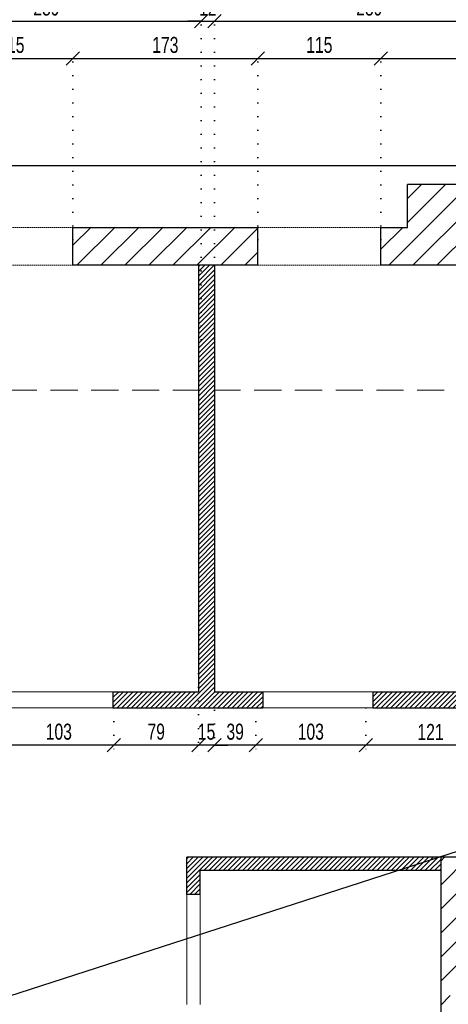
# Model space of a CAD drawing. Header units: millimetres. Extents: x 11149 to 111407, y -107619 to -23630.
# Tile 12 of 245: x 14414 to 14815, y -39033 to -38112. Entities that reach past the tile are written whole.
import ezdxf

# ---------------------------------------------------------------- set-up
doc = ezdxf.new("R2010")
doc.units = ezdxf.units.MM
doc.header["$LTSCALE"] = 2
for name, pattern in [('DOT', [6.35, 0, -6.35]), ('HIDDEN', [9.525, 6.35, -3.175]), ('HIDDENX2', [19.05, 12.7, -6.35])]:
    doc.linetypes.add(name, pattern=pattern)
doc.layers.get('0').update_dxf_attribs({"plot": 0})
doc.layers.get('Defpoints').update_dxf_attribs({"color": 1})
for name, color, linetype in [('3DPLAN_A_KRESKOWANIE 1', 253, 'Continuous'), ('3DPLAN_A_OPIS', 8, 'Continuous'), ('3DPLAN_K_OBRYS WIDOK', 242, 'Continuous')]:
    doc.layers.add(name, color=color, linetype=linetype)
for name, color, linetype, lineweight in [('3DPLAN_A_WYSOKOŚCI ZMIANA', 144, 'HIDDENX2', 5), ('A_ściany mur', 2, 'Continuous', 30), ('e-cad_wymiary', 4, 'Continuous', 9), ('WIDOK', 7, 'Continuous', 25)]:
    doc.layers.add(name, color=color, linetype=linetype, lineweight=lineweight)
doc.styles.add('e-cad_1', font='arial.ttf', dxfattribs={"width": 0.7})
doc.dimstyles.new('e-cad_1_100_[cm]', dxfattribs={"dimscale": 10, "dimtxt": 1.5, "dimasz": 1.25, "dimexe": 1.25, "dimexo": 0.625, "dimgap": 0.5, "dimtad": 1, "dimdec": 0, "dimrnd": 1, "dimzin": 1, "dimtxsty": 'e-cad_1', "dimblk": 'OBLIQUE', "dimcen": 2.5, "dimclrd": 256, "dimclre": 252, "dimclrt": 7, "dimadec": 0, "dimazin": 0, "dimtfac": 1, "dimtix": 1, "dimtmove": 2, "dimatfit": 3, "dimldrblk": 'NONE', "dimfxl": 60, "dimfxlon": 1, "dimarcsym": 0})
pattern_1 = [(45, (-15708.4828, 6015.711), (-2.24506403, 2.24506403), [])]

# ---------------------------------------------------------------- blocks, each defined once
blk = doc.blocks.new('_OBLIQUE')
at = {"color": 0, "linetype": 'ByBlock', "lineweight": -2}
blk.add_line((-0.5, -0.5), (0.5, 0.5), dxfattribs=at)
blk = doc.blocks.new('*D538')
at = {"layer": 'Defpoints', "color": 0}
for p in [(14463.97, -38147.89), (14348.97, -38323.64), (14463.97, -38323.64)]:
    blk.add_point(p, dxfattribs=at)
at = {"layer": 'e-cad_wymiary', "color": 252, "linetype": 'DOT', "lineweight": -2}
for p, q in [((14348.97, -38317.39), (14348.97, -38135.39)), ((14463.97, -38317.39), (14463.97, -38135.39))]:
    blk.add_line(p, q, dxfattribs=at)
at = {"layer": 'e-cad_wymiary', "lineweight": -2}
blk.add_line((14348.97, -38147.89), (14463.97, -38147.89), dxfattribs=at)
at = {"layer": 'e-cad_wymiary', "lineweight": -2, "xscale": 12.5, "yscale": 12.5, "zscale": 12.5, "rotation": 180}
blk.add_blockref('_OBLIQUE', (14348.97, -38147.89), dxfattribs=at)
at = {"layer": 'e-cad_wymiary', "lineweight": -2, "xscale": 12.5, "yscale": 12.5, "zscale": 12.5}
blk.add_blockref('_OBLIQUE', (14463.97, -38147.89), dxfattribs=at)
at = {"layer": 'e-cad_wymiary', "color": 7, "insert": (14406.47, -38135.23), "char_height": 15, "attachment_point": 5, "style": 'e-cad_1'}
blk.add_mtext('115', dxfattribs=at)
blk = doc.blocks.new('_None')
blk = doc.blocks.new('*D539')
at = {"layer": 'Defpoints', "color": 0}
for p in [(14636.97, -38147.89), (14463.97, -38323.64), (14636.97, -38323.64)]:
    blk.add_point(p, dxfattribs=at)
at = {"layer": 'e-cad_wymiary', "color": 252, "linetype": 'DOT', "lineweight": -2}
for p, q in [((14463.97, -38317.39), (14463.97, -38135.39)), ((14636.97, -38317.39), (14636.97, -38135.39))]:
    blk.add_line(p, q, dxfattribs=at)
at = {"layer": 'e-cad_wymiary', "lineweight": -2}
blk.add_line((14463.97, -38147.89), (14636.97, -38147.89), dxfattribs=at)
at = {"layer": 'e-cad_wymiary', "lineweight": -2, "xscale": 12.5, "yscale": 12.5, "zscale": 12.5, "rotation": 180}
blk.add_blockref('_OBLIQUE', (14463.97, -38147.89), dxfattribs=at)
at = {"layer": 'e-cad_wymiary', "lineweight": -2, "xscale": 12.5, "yscale": 12.5, "zscale": 12.5}
blk.add_blockref('_OBLIQUE', (14636.97, -38147.89), dxfattribs=at)
at = {"layer": 'e-cad_wymiary', "color": 7, "insert": (14550.47, -38135.23), "char_height": 15, "attachment_point": 5, "style": 'e-cad_1'}
blk.add_mtext('173', dxfattribs=at)
blk = doc.blocks.new('*D540')
at = {"layer": 'Defpoints', "color": 0}
for p in [(14751.97, -38147.89), (14636.97, -38323.64), (14751.97, -38323.64)]:
    blk.add_point(p, dxfattribs=at)
at = {"layer": 'e-cad_wymiary', "color": 252, "linetype": 'DOT', "lineweight": -2}
for p, q in [((14636.97, -38317.39), (14636.97, -38135.39)), ((14751.97, -38317.39), (14751.97, -38135.39))]:
    blk.add_line(p, q, dxfattribs=at)
at = {"layer": 'e-cad_wymiary', "lineweight": -2}
blk.add_line((14636.97, -38147.89), (14751.97, -38147.89), dxfattribs=at)
at = {"layer": 'e-cad_wymiary', "lineweight": -2, "xscale": 12.5, "yscale": 12.5, "zscale": 12.5, "rotation": 180}
blk.add_blockref('_OBLIQUE', (14636.97, -38147.89), dxfattribs=at)
at = {"layer": 'e-cad_wymiary', "lineweight": -2, "xscale": 12.5, "yscale": 12.5, "zscale": 12.5}
blk.add_blockref('_OBLIQUE', (14751.97, -38147.89), dxfattribs=at)
at = {"layer": 'e-cad_wymiary', "color": 7, "insert": (14694.47, -38135.23), "char_height": 15, "attachment_point": 5, "style": 'e-cad_1'}
blk.add_mtext('115', dxfattribs=at)
blk = doc.blocks.new('*D541')
at = {"layer": 'Defpoints', "color": 0}
for p in [(14924.97, -38147.89), (14751.97, -38323.64), (14924.97, -38327.35)]:
    blk.add_point(p, dxfattribs=at)
at = {"layer": 'e-cad_wymiary', "color": 252, "linetype": 'DOT', "lineweight": -2}
for p, q in [((14751.97, -38317.39), (14751.97, -38135.39)), ((14924.97, -38321.1), (14924.97, -38135.39))]:
    blk.add_line(p, q, dxfattribs=at)
at = {"layer": 'e-cad_wymiary', "lineweight": -2}
blk.add_line((14751.97, -38147.89), (14924.97, -38147.89), dxfattribs=at)
at = {"layer": 'e-cad_wymiary', "lineweight": -2, "xscale": 12.5, "yscale": 12.5, "zscale": 12.5, "rotation": 180}
blk.add_blockref('_OBLIQUE', (14751.97, -38147.89), dxfattribs=at)
at = {"layer": 'e-cad_wymiary', "lineweight": -2, "xscale": 12.5, "yscale": 12.5, "zscale": 12.5}
blk.add_blockref('_OBLIQUE', (14924.97, -38147.89), dxfattribs=at)
at = {"layer": 'e-cad_wymiary', "color": 7, "insert": (14838.47, -38135.23), "char_height": 15, "attachment_point": 5, "style": 'e-cad_1'}
blk.add_mtext('173', dxfattribs=at)
blk = doc.blocks.new('*D566')
at = {"layer": 'Defpoints', "color": 0}
for p in [(14583.97, -38112.89), (14294.47, -38417.02), (14583.97, -38416.99)]:
    blk.add_point(p, dxfattribs=at)
at = {"layer": 'e-cad_wymiary', "color": 252, "linetype": 'DOT', "lineweight": -2}
for p, q in [((14294.47, -38410.77), (14294.47, -38100.39)), ((14583.97, -38410.74), (14583.97, -38100.39))]:
    blk.add_line(p, q, dxfattribs=at)
at = {"layer": 'e-cad_wymiary', "lineweight": -2}
blk.add_line((14294.47, -38112.89), (14583.97, -38112.89), dxfattribs=at)
at = {"layer": 'e-cad_wymiary', "lineweight": -2, "xscale": 12.5, "yscale": 12.5, "zscale": 12.5, "rotation": 180}
blk.add_blockref('_OBLIQUE', (14294.47, -38112.89), dxfattribs=at)
at = {"layer": 'e-cad_wymiary', "lineweight": -2, "xscale": 12.5, "yscale": 12.5, "zscale": 12.5}
blk.add_blockref('_OBLIQUE', (14583.97, -38112.89), dxfattribs=at)
at = {"layer": 'e-cad_wymiary', "color": 7, "insert": (14439.22, -38100.23), "char_height": 15, "attachment_point": 5, "style": 'e-cad_1'}
blk.add_mtext('289', dxfattribs=at)
blk = doc.blocks.new('*D567')
at = {"layer": 'Defpoints', "color": 0}
for p in [(14596.47, -38112.89), (14583.97, -38416.99), (14596.47, -38416.99)]:
    blk.add_point(p, dxfattribs=at)
at = {"layer": 'e-cad_wymiary', "color": 252, "linetype": 'DOT', "lineweight": -2}
for p, q in [((14583.97, -38410.74), (14583.97, -38100.39)), ((14596.47, -38410.74), (14596.47, -38100.39))]:
    blk.add_line(p, q, dxfattribs=at)
at = {"layer": 'e-cad_wymiary', "lineweight": -2}
for p, q in [((14583.97, -38112.89), (14571.47, -38112.89)), ((14583.97, -38112.89), (14596.47, -38112.89)), ((14596.47, -38112.89), (14608.97, -38112.89))]:
    blk.add_line(p, q, dxfattribs=at)
at = {"layer": 'e-cad_wymiary', "lineweight": -2, "xscale": 12.5, "yscale": 12.5, "zscale": 12.5}
blk.add_blockref('_OBLIQUE', (14583.97, -38112.89), dxfattribs=at)
at = {"layer": 'e-cad_wymiary', "lineweight": -2, "xscale": 12.5, "yscale": 12.5, "zscale": 12.5, "rotation": 180}
blk.add_blockref('_OBLIQUE', (14596.47, -38112.89), dxfattribs=at)
at = {"layer": 'e-cad_wymiary', "color": 7, "insert": (14590.22, -38100.36), "char_height": 15, "attachment_point": 5, "style": 'e-cad_1'}
blk.add_mtext('12', dxfattribs=at)
blk = doc.blocks.new('*D568')
at = {"layer": 'Defpoints', "color": 0}
for p in [(14885.97, -38112.89), (14885.97, -38406.41), (14596.47, -38416.99)]:
    blk.add_point(p, dxfattribs=at)
at = {"layer": 'e-cad_wymiary', "color": 252, "linetype": 'DOT', "lineweight": -2}
for p, q in [((14596.47, -38410.74), (14596.47, -38100.39)), ((14885.97, -38400.16), (14885.97, -38100.39))]:
    blk.add_line(p, q, dxfattribs=at)
at = {"layer": 'e-cad_wymiary', "lineweight": -2}
blk.add_line((14596.47, -38112.89), (14885.97, -38112.89), dxfattribs=at)
at = {"layer": 'e-cad_wymiary', "lineweight": -2, "xscale": 12.5, "yscale": 12.5, "zscale": 12.5, "rotation": 180}
blk.add_blockref('_OBLIQUE', (14596.47, -38112.89), dxfattribs=at)
at = {"layer": 'e-cad_wymiary', "lineweight": -2, "xscale": 12.5, "yscale": 12.5, "zscale": 12.5}
blk.add_blockref('_OBLIQUE', (14885.97, -38112.89), dxfattribs=at)
at = {"layer": 'e-cad_wymiary', "color": 7, "insert": (14741.22, -38100.23), "char_height": 15, "attachment_point": 5, "style": 'e-cad_1'}
blk.add_mtext('289', dxfattribs=at)
blk = doc.blocks.new('*D692')
at = {"layer": 'Defpoints', "color": 0, "ltscale": 0.5}
for p in [(14738.01, -38749.4), (14858.97, -38770.39), (14738.01, -38790.65)]:
    blk.add_point(p, dxfattribs=at)
at = {"layer": 'e-cad_wymiary', "color": 252, "linetype": 'DOT', "lineweight": -2}
for p, q in [((14738.01, -38755.65), (14738.01, -38803.15)), ((14858.97, -38776.64), (14858.97, -38803.15))]:
    blk.add_line(p, q, dxfattribs=at)
at = {"layer": 'e-cad_wymiary', "lineweight": -2}
blk.add_line((14858.97, -38790.65), (14738.01, -38790.65), dxfattribs=at)
at = {"layer": 'e-cad_wymiary', "lineweight": -2, "ltscale": 0.5, "xscale": 12.5, "yscale": 12.5, "zscale": 12.5, "rotation": 180}
blk.add_blockref('_OBLIQUE', (14738.01, -38790.65), dxfattribs=at)
at = {"layer": 'e-cad_wymiary', "lineweight": -2, "ltscale": 0.5, "xscale": 12.5, "yscale": 12.5, "zscale": 12.5}
blk.add_blockref('_OBLIQUE', (14858.97, -38790.65), dxfattribs=at)
at = {"layer": 'e-cad_wymiary', "color": 7, "ltscale": 0.5, "insert": (14798.49, -38778.11), "char_height": 15, "attachment_point": 5, "style": 'e-cad_1'}
blk.add_mtext('121', dxfattribs=at)
blk = doc.blocks.new('*D693')
at = {"layer": 'Defpoints', "color": 0}
for p in [(14635.01, -38749.4), (14738.01, -38749.4), (14635.01, -38790.65)]:
    blk.add_point(p, dxfattribs=at)
at = {"layer": 'e-cad_wymiary', "color": 252, "linetype": 'DOT', "lineweight": -2}
for p, q in [((14635.01, -38755.65), (14635.01, -38803.15)), ((14738.01, -38755.65), (14738.01, -38803.15))]:
    blk.add_line(p, q, dxfattribs=at)
at = {"layer": 'e-cad_wymiary', "lineweight": -2}
blk.add_line((14738.01, -38790.65), (14635.01, -38790.65), dxfattribs=at)
at = {"layer": 'e-cad_wymiary', "lineweight": -2, "xscale": 12.5, "yscale": 12.5, "zscale": 12.5, "rotation": 180}
blk.add_blockref('_OBLIQUE', (14635.01, -38790.65), dxfattribs=at)
at = {"layer": 'e-cad_wymiary', "lineweight": -2, "xscale": 12.5, "yscale": 12.5, "zscale": 12.5}
blk.add_blockref('_OBLIQUE', (14738.01, -38790.65), dxfattribs=at)
at = {"layer": 'e-cad_wymiary', "color": 7, "insert": (14686.51, -38777.98), "char_height": 15, "attachment_point": 5, "style": 'e-cad_1'}
blk.add_mtext('103', dxfattribs=at)
blk = doc.blocks.new('*D694')
at = {"layer": 'Defpoints', "color": 0}
for p in [(14596.47, -38725.8), (14635.01, -38749.4), (14596.47, -38790.65)]:
    blk.add_point(p, dxfattribs=at)
at = {"layer": 'e-cad_wymiary', "color": 252, "linetype": 'DOT', "lineweight": -2}
for p, q in [((14596.47, -38732.05), (14596.47, -38803.15)), ((14635.01, -38755.65), (14635.01, -38803.15))]:
    blk.add_line(p, q, dxfattribs=at)
at = {"layer": 'e-cad_wymiary', "lineweight": -2}
blk.add_line((14635.01, -38790.65), (14596.47, -38790.65), dxfattribs=at)
at = {"layer": 'e-cad_wymiary', "lineweight": -2, "xscale": 12.5, "yscale": 12.5, "zscale": 12.5, "rotation": 180}
blk.add_blockref('_OBLIQUE', (14596.47, -38790.65), dxfattribs=at)
at = {"layer": 'e-cad_wymiary', "lineweight": -2, "xscale": 12.5, "yscale": 12.5, "zscale": 12.5}
blk.add_blockref('_OBLIQUE', (14635.01, -38790.65), dxfattribs=at)
at = {"layer": 'e-cad_wymiary', "color": 7, "insert": (14615.74, -38777.98), "char_height": 15, "attachment_point": 5, "style": 'e-cad_1'}
blk.add_mtext('39', dxfattribs=at)
blk = doc.blocks.new('*D695')
at = {"layer": 'Defpoints', "color": 0, "ltscale": 0.5}
for p in [(14581.47, -38717.32), (14596.47, -38725.8), (14581.47, -38790.65)]:
    blk.add_point(p, dxfattribs=at)
at = {"layer": 'e-cad_wymiary', "color": 252, "linetype": 'DOT', "lineweight": -2}
for p, q in [((14581.47, -38723.57), (14581.47, -38803.15)), ((14596.47, -38732.05), (14596.47, -38803.15))]:
    blk.add_line(p, q, dxfattribs=at)
at = {"layer": 'e-cad_wymiary', "lineweight": -2}
for p, q in [((14581.47, -38790.65), (14568.97, -38790.65)), ((14596.47, -38790.65), (14581.47, -38790.65)), ((14596.47, -38790.65), (14608.97, -38790.65))]:
    blk.add_line(p, q, dxfattribs=at)
at = {"layer": 'e-cad_wymiary', "lineweight": -2, "ltscale": 0.5, "xscale": 12.5, "yscale": 12.5, "zscale": 12.5}
blk.add_blockref('_OBLIQUE', (14581.47, -38790.65), dxfattribs=at)
at = {"layer": 'e-cad_wymiary', "lineweight": -2, "ltscale": 0.5, "xscale": 12.5, "yscale": 12.5, "zscale": 12.5, "rotation": 180}
blk.add_blockref('_OBLIQUE', (14596.47, -38790.65), dxfattribs=at)
at = {"layer": 'e-cad_wymiary', "color": 7, "ltscale": 0.5, "insert": (14588.97, -38777.99), "char_height": 15, "attachment_point": 5, "style": 'e-cad_1'}
blk.add_mtext('15', dxfattribs=at)
blk = doc.blocks.new('*D696')
at = {"layer": 'Defpoints', "color": 0, "ltscale": 0.5}
for p in [(14581.47, -38717.32), (14502.33, -38749.4), (14502.33, -38790.65)]:
    blk.add_point(p, dxfattribs=at)
at = {"layer": 'e-cad_wymiary', "color": 252, "linetype": 'DOT', "lineweight": -2}
for p, q in [((14581.47, -38723.57), (14581.47, -38803.15)), ((14502.33, -38755.65), (14502.33, -38803.15))]:
    blk.add_line(p, q, dxfattribs=at)
at = {"layer": 'e-cad_wymiary', "lineweight": -2}
blk.add_line((14581.47, -38790.65), (14502.33, -38790.65), dxfattribs=at)
at = {"layer": 'e-cad_wymiary', "lineweight": -2, "ltscale": 0.5, "xscale": 12.5, "yscale": 12.5, "zscale": 12.5, "rotation": 180}
blk.add_blockref('_OBLIQUE', (14502.33, -38790.65), dxfattribs=at)
at = {"layer": 'e-cad_wymiary', "lineweight": -2, "ltscale": 0.5, "xscale": 12.5, "yscale": 12.5, "zscale": 12.5}
blk.add_blockref('_OBLIQUE', (14581.47, -38790.65), dxfattribs=at)
at = {"layer": 'e-cad_wymiary', "color": 7, "ltscale": 0.5, "insert": (14541.9, -38777.99), "char_height": 15, "attachment_point": 5, "style": 'e-cad_1'}
blk.add_mtext('79', dxfattribs=at)
blk = doc.blocks.new('*D697')
at = {"layer": 'Defpoints', "color": 0}
for p in [(14399.33, -38749.4), (14502.33, -38749.4), (14399.33, -38790.65)]:
    blk.add_point(p, dxfattribs=at)
at = {"layer": 'e-cad_wymiary', "color": 252, "linetype": 'DOT', "lineweight": -2}
for p, q in [((14399.33, -38755.65), (14399.33, -38803.15)), ((14502.33, -38755.65), (14502.33, -38803.15))]:
    blk.add_line(p, q, dxfattribs=at)
at = {"layer": 'e-cad_wymiary', "lineweight": -2}
blk.add_line((14502.33, -38790.65), (14399.33, -38790.65), dxfattribs=at)
at = {"layer": 'e-cad_wymiary', "lineweight": -2, "xscale": 12.5, "yscale": 12.5, "zscale": 12.5, "rotation": 180}
blk.add_blockref('_OBLIQUE', (14399.33, -38790.65), dxfattribs=at)
at = {"layer": 'e-cad_wymiary', "lineweight": -2, "xscale": 12.5, "yscale": 12.5, "zscale": 12.5}
blk.add_blockref('_OBLIQUE', (14502.33, -38790.65), dxfattribs=at)
at = {"layer": 'e-cad_wymiary', "color": 7, "insert": (14450.83, -38777.98), "char_height": 15, "attachment_point": 5, "style": 'e-cad_1'}
blk.add_mtext('103', dxfattribs=at)

msp = doc.modelspace()

# ---------------------------------------------------------------- hatches: boundary and pattern name
at = {"layer": '3DPLAN_A_KRESKOWANIE 1'}
h = msp.add_hatch(dxfattribs=at)
h.set_pattern_fill('ANSI31', color=256, scale=5, style=0)
h.set_pattern_definition([(45, (14206.918, -38714.36), (-11.22532, 11.22532), [])])
h.paths.add_polyline_path([(14219.97, -38701.39), (14194.97, -38701.39), (14194.97, -38726.39), (14219.97, -38726.39)])
h.paths.add_polyline_path([(12418.47, -38265.89), (12293.47, -38265.89), (12293.47, -38305.89), (11781.49, -38305.89), (11781.49, -38349.39), (11809.49, -38349.39), (11809.49, -38458.39), (11829.97, -38458.39), (11829.97, -38349.39), (12348.97, -38349.39), (12348.97, -38549.39), (12396.97, -38549.39), (12396.97, -38613.39), (12410.97, -38613.39), (12410.97, -38352.39), (12439.97, -38352.39), (12439.97, -38305.89), (12418.47, -38305.89)])
h.paths.add_polyline_path([(12747.96, -38305.89), (12559.97, -38305.89), (12559.97, -38352.39), (12559.97, -38395.39), (12572.96, -38395.39), (12572.96, -38355.39), (12747.96, -38355.39)])
h.paths.add_polyline_path([(12410.97, -38716.39), (12396.97, -38716.39), (12396.97, -38911.39), (12326.97, -38911.39), (12326.97, -38928.39), (11829.97, -38928.39), (11829.97, -38858.39), (11809.49, -38858.39), (11809.49, -38928.39), (11781.49, -38928.39), (11781.49, -38994.39), (11798.97, -38994.39), (11798.97, -38950.39), (12368.97, -38950.39), (12368.97, -39017.39), (12375.97, -39017.39), (12375.97, -39010.39), (12410.97, -39010.39)])
h.paths.add_polyline_path([(11829.97, -38633.39), (11809.49, -38633.39), (11809.49, -38683.39), (11829.97, -38683.39)])
h.paths.add_polyline_path([(13772.97, -38305.89), (13726.97, -38305.89), (13726.97, -38265.89), (13601.97, -38265.89), (13601.97, -38305.89), (13559.97, -38305.89), (13559.97, -38347.39), (13627.97, -38347.39), (13627.97, -38636.39), (13204.97, -38636.39), (13204.97, -38653.39), (13245.97, -38653.39), (13245.97, -38705.39), (13618.97, -38705.39), (13618.97, -38755.65), (13648.97, -38755.65), (13648.97, -38485.39), (13689.97, -38485.39), (13689.97, -38341.39), (13772.97, -38341.39)])
h.paths.add_polyline_path([(14060.97, -38305.89), (13887.97, -38305.89), (13887.97, -38341.39), (14060.97, -38341.39)])
h.paths.add_polyline_path([(13091.97, -39365.39), (13037.97, -39365.39), (13037.97, -39354.39), (12981.97, -39354.39), (12916.97, -39354.39), (12916.97, -39519.39), (12981.97, -39519.39), (12981.97, -39808.39), (12901.97, -39808.39), (12901.97, -39874.89), (12945.97, -39874.89), (12945.97, -39914.89), (13070.97, -39914.89), (13070.97, -39874.89), (13114.97, -39874.89), (13114.97, -39805.39), (13037.97, -39805.39), (13037.97, -39520.39), (13091.97, -39520.39)])
h.paths.add_polyline_path([(13426.97, -39805.39), (13229.97, -39805.39), (13229.97, -39874.89), (13426.97, -39874.89)])
h.paths.add_polyline_path([(12956.97, -39264.39), (12956.97, -39197.39), (12950.97, -39197.39), (12950.97, -39173.39), (13026.62, -39173.39), (13026.62, -39264.39)])
h.paths.add_polyline_path([(12726.97, -39808.39), (12590.97, -39808.39), (12590.97, -39874.89), (12726.97, -39874.89)])
h.paths.add_polyline_path([(12415.97, -39808.39), (11864.97, -39808.39), (11864.97, -39692.39), (11809.49, -39692.39), (11809.49, -39808.39), (11781.49, -39808.39), (11781.49, -39874.89), (12231.97, -39874.89), (12231.97, -39914.89), (12356.97, -39914.89), (12356.97, -39874.89), (12415.97, -39874.89)])
h.paths.add_polyline_path([(11864.97, -39470.39), (11809.49, -39470.39), (11809.49, -39517.39), (11864.97, -39517.39)])
h.paths.add_polyline_path([(14626.97, -39805.39), (14431.97, -39805.39), (14431.97, -39874.89), (14626.97, -39874.89)])
h.paths.add_polyline_path([(14316.97, -39805.39), (14140.97, -39805.39), (14140.97, -39874.89), (14161.97, -39874.89), (14161.97, -39914.89), (14286.97, -39914.89), (14286.97, -39874.89), (14316.97, -39874.89)])
h.paths.add_polyline_path([(14025.97, -39805.39), (13831.97, -39805.39), (13831.97, -39874.89), (14025.97, -39874.89)])
h.paths.add_polyline_path([(13716.97, -39805.39), (13541.97, -39805.39), (13541.97, -39874.89), (13570.97, -39874.89), (13570.97, -39914.89), (13695.97, -39914.89), (13695.97, -39874.89), (13716.97, -39874.89)])
h.paths.add_polyline_path([(13602.97, -38997.89), (13602.97, -38912.39), (13618.97, -38912.39), (13618.97, -38902.89), (13618.97, -38875.39), (13648.97, -38875.39), (13648.97, -38902.89), (13654.97, -38902.89), (13654.97, -38959.89), (13769.97, -38959.89), (13769.97, -38987.39), (13908.97, -38987.39), (13908.97, -38997.89), (13769.97, -38997.89), (13608.97, -38997.89)])
h.paths.add_polyline_path([(13602.97, -39133.89), (13766.97, -39133.89), (13766.97, -39220.39), (13675.97, -39220.39), (13675.97, -39513.39), (13641.97, -39513.39), (13641.97, -39243.39), (13614.97, -39243.39), (13614.97, -39205.39), (13602.97, -39205.39)])
h.paths.add_polyline_path([(14806.97, -39086.39), (14806.97, -39266.39), (14740.97, -39266.39), (14740.97, -39343.39), (14762.97, -39343.39), (14762.97, -39575.39), (14775.97, -39575.39), (14775.97, -39329.39), (14934.97, -39329.39), (14934.97, -39260.39), (14870.97, -39260.39), (14870.97, -39136.39), (14816.97, -39136.39), (14816.97, -39003.39), (14870.97, -39003.39), (14870.97, -38895.39), (14807.97, -38895.39), (14807.97, -39063.39)])
h.paths.add_polyline_path([(14254.97, -39243.39), (14204.97, -39243.39), (14204.97, -39220.39), (13896.97, -39220.39), (13896.97, -39195.89), (14129.97, -39195.89), (14129.97, -39132.89), (14242.97, -39132.89), (14242.97, -38997.89), (14137.97, -38997.89), (14137.97, -38972.39), (14205.97, -38972.39), (14205.97, -38906.39), (14253.97, -38906.39), (14253.97, -39063.39), (14254.97, -39086.39)])
h.paths.add_polyline_path([(14636.97, -38305.89), (14463.97, -38305.89), (14463.97, -38341.39), (14636.97, -38341.39)])
h.paths.add_polyline_path([(14924.97, -38305.89), (14901.97, -38305.89), (14901.97, -38265.89), (14776.97, -38265.89), (14776.97, -38305.89), (14751.97, -38305.89), (14751.97, -38341.39), (14924.97, -38341.39)])
h.paths.add_polyline_path([(15234.97, -38305.89), (15039.97, -38305.89), (15039.97, -38341.39), (15234.97, -38341.39)])
h.paths.add_polyline_path([(15524.97, -38305.89), (15502.97, -38305.89), (15502.97, -38265.89), (15377.97, -38265.89), (15377.97, -38305.89), (15349.97, -38305.89), (15349.97, -38341.39), (15524.97, -38341.39)])
h.paths.add_polyline_path([(15834.97, -38305.89), (15641.97, -38305.89), (15641.97, -38341.39), (15834.97, -38341.39)])
h.paths.add_polyline_path([(16625.97, -38305.89), (16098.97, -38305.89), (16098.97, -38265.89), (15973.97, -38265.89), (15973.97, -38305.89), (15948.97, -38305.89), (15948.97, -38341.39), (16550.97, -38341.39), (16550.97, -38448.39), (16594.97, -38448.39), (16594.97, -38341.39), (16625.97, -38341.39)])
h.paths.add_polyline_path([(16594.97, -38625.39), (16550.97, -38625.39), (16550.97, -38680.39), (16594.97, -38680.39)])
h.paths.add_polyline_path([(16594.97, -38857.39), (16550.97, -38857.39), (16550.97, -38985.39), (16594.97, -38985.39)])
h.paths.add_polyline_path([(16594.97, -39161.39), (16550.97, -39161.39), (16550.97, -39291.39), (16594.97, -39291.39)])
h.paths.add_polyline_path([(16594.97, -39467.39), (16550.97, -39467.39), (16550.97, -39522.39), (16594.97, -39522.39)])
h.paths.add_polyline_path([(16625.97, -39801.39), (16594.97, -39801.39), (16594.97, -39699.39), (16550.97, -39699.39), (16550.97, -39801.39), (15944.97, -39801.39), (15944.97, -39874.89), (15973.97, -39874.89), (15973.97, -39914.89), (16098.97, -39914.89), (16098.97, -39874.89), (16625.97, -39874.89)])
h.paths.add_polyline_path([(15830.97, -39801.39), (15637.97, -39801.39), (15637.97, -39874.89), (15830.97, -39874.89)])
h.paths.add_polyline_path([(15520.97, -39801.39), (15345.97, -39801.39), (15345.97, -39874.89), (15369.97, -39874.89), (15369.97, -39914.89), (15494.97, -39914.89), (15494.97, -39874.89), (15520.97, -39874.89)])
h.paths.add_polyline_path([(15230.97, -39801.39), (15035.97, -39801.39), (15035.97, -39874.89), (15230.97, -39874.89)])
h.paths.add_polyline_path([(14920.97, -39801.39), (14775.97, -39801.39), (14775.97, -39768.39), (14762.97, -39768.39), (14762.97, -39805.39), (14741.97, -39805.39), (14741.97, -39874.89), (14768.97, -39874.89), (14768.97, -39914.89), (14893.97, -39914.89), (14893.97, -39874.89), (14920.97, -39874.89)])
h.paths.add_polyline_path([(15468.97, -39135.39), (15406.97, -39135.39), (15406.97, -39244.39), (15468.97, -39244.39)])
h.paths.add_polyline_path([(15468.97, -38894.39), (15406.97, -38894.39), (15406.97, -39005.39), (15468.97, -39005.39)])
h.paths.add_polyline_path([(16056.97, -39178.39), (16006.97, -39178.39), (16006.97, -39233.39), (16056.97, -39233.39)])
h.paths.add_polyline_path([(16056.97, -38909.39), (16006.97, -38909.39), (16006.97, -38963.39), (16056.97, -38963.39)])
h.paths.add_polyline_path([(14348.97, -38305.89), (14324.97, -38305.89), (14324.97, -38265.89), (14199.97, -38265.89), (14199.97, -38305.89), (14175.97, -38305.89), (14175.97, -38341.39), (14348.97, -38341.39)])
h.paths.add_polyline_path([(13212, -38246.89), (13198.97, -38246.89), (13198.97, -38347.39), (13444.97, -38347.39), (13444.97, -38305.89), (13212, -38305.89)])
h.paths.add_polyline_path([(12676.73, -39020.39), (12559.97, -39020.39), (12559.97, -38895.39), (12575.97, -38895.39), (12575.97, -39009.39), (12676.73, -39009.39)])
h.paths.add_polyline_path([(12572.96, -38616.89), (12572.96, -38655.39), (12559.97, -38655.39), (12559.97, -38616.89)])
at = {"layer": '3DPLAN_A_OPIS', "lineweight": 0, "transparency": 33554687}
h = msp.add_hatch(dxfattribs=at)
h.set_pattern_fill('ANSI31', color=1)
h.set_pattern_definition(pattern_1)
h.paths.add_polyline_path([(14581.47, -38458.39), (14581.47, -38740.65), (14501.43, -38740.65), (14501.43, -38755.65), (14641.51, -38755.65), (14641.51, -38740.65), (14596.47, -38740.65), (14596.47, -38458.39)])
h.paths.add_polyline_path([(14581.47, -38458.39), (14596.47, -38458.39), (14596.47, -38341.39), (14581.47, -38341.39)])
h = msp.add_hatch(dxfattribs=at)
h.set_pattern_fill('ANSI31', color=1)
h.set_pattern_definition(pattern_1)
h.paths.add_polyline_path([(14883.47, -38458.39), (14883.47, -38740.65), (14744.51, -38740.65), (14744.51, -38755.65), (14858.97, -38755.65), (14858.97, -38770.39), (14870.97, -38770.39), (14870.97, -38755.65), (14968.47, -38755.65), (14968.47, -38740.65), (14898.47, -38740.65), (14898.47, -38458.39)])
h.paths.add_polyline_path([(14883.47, -38458.39), (14898.47, -38458.39), (14898.47, -38341.39), (14883.47, -38341.39)])
h = msp.add_hatch(dxfattribs=at)
h.set_pattern_fill('ANSI31', color=1)
h.set_pattern_definition(pattern_1)
h.paths.add_polyline_path([(14570.5, -38930.2), (14583, -38930.2), (14583, -38907.89), (14807.97, -38907.89), (14807.97, -38895.39), (14570.5, -38895.39)])

# ---------------------------------------------------------------- linework, layer by layer
at = {"layer": '3DPLAN_A_OPIS', "color": 1, "lineweight": 30}
for p, q in [((14581.47, -38341.39), (14581.47, -38740.65)), ((14596.47, -38341.39), (14596.47, -38740.65)), ((14501.43, -38740.65), (14581.47, -38740.65)), ((14501.43, -38740.65), (14501.43, -38755.65)), ((14596.47, -38740.65), (14641.51, -38740.65)), ((14641.51, -38740.65), (14641.51, -38755.65)), ((14744.51, -38740.65), (14883.47, -38740.65)), ((14744.51, -38740.65), (14744.51, -38755.65)), ((14501.43, -38755.65), (14641.51, -38755.65)), ((14744.51, -38755.65), (14858.97, -38755.65)), ((14570.5, -38930.2), (14570.5, -38895.39)), ((14807.97, -38895.39), (14570.5, -38895.39)), ((14583, -38930.2), (14583, -38907.89)), ((14807.97, -38907.89), (14583, -38907.89)), ((14583, -38930.2), (14570.5, -38930.2))]:
    msp.add_line(p, q, dxfattribs=at)
at = {"layer": '3DPLAN_A_OPIS', "color": 1, "lineweight": 5}
for p, q in [((14398.43, -38740.65), (14501.43, -38740.65)), ((14641.51, -38740.65), (14744.51, -38740.65)), ((14398.43, -38755.65), (14501.43, -38755.65)), ((14641.51, -38755.65), (14744.51, -38755.65)), ((14570.5, -39033.2), (14570.5, -38930.2)), ((14583, -39033.2), (14583, -38930.2))]:
    msp.add_line(p, q, dxfattribs=at)
at = {"layer": '3DPLAN_A_WYSOKOŚCI ZMIANA'}
msp.add_line((15420.97, -38458.39), (13689.97, -38458.39), dxfattribs=at)
at = {"layer": '3DPLAN_K_OBRYS WIDOK'}
msp.add_line((13212, -38247.89), (16677.49, -38247.89), dxfattribs=at)
at = {"layer": 'A_ściany mur', "ltscale": 0.1}
for p, q in [((14776.97, -38305.89), (14776.97, -38265.89)), ((14901.97, -38265.89), (14776.97, -38265.89)), ((14463.97, -38341.39), (14463.97, -38305.89)), ((14463.97, -38305.89), (14636.97, -38305.89)), ((14636.97, -38341.39), (14636.97, -38305.89)), ((14751.97, -38341.39), (14751.97, -38305.89)), ((14751.97, -38305.89), (14776.97, -38305.89)), ((14636.97, -38341.39), (14463.97, -38341.39)), ((14924.97, -38341.39), (14751.97, -38341.39)), ((14870.97, -38895.39), (14807.97, -38895.39)), ((14807.97, -38895.39), (14807.97, -39063.39))]:
    msp.add_line(p, q, dxfattribs=at)
at = {"layer": 'A_ściany mur', "color": 4, "linetype": 'HIDDEN', "lineweight": 5, "ltscale": 0.1}
for p, q in [((14348.97, -38305.89), (14463.97, -38305.89)), ((14636.97, -38305.89), (14751.97, -38305.89)), ((14348.97, -38341.39), (14463.97, -38341.39)), ((14636.97, -38341.39), (14751.97, -38341.39))]:
    msp.add_line(p, q, dxfattribs=at)
at = {"layer": 'WIDOK', "color": 6}
msp.add_line((11781.49, -39874.89), (16625.97, -38305.89), dxfattribs=at)

# ---------------------------------------------------------------- dimensions: what is measured, and where the dimension line sits
at = {"layer": 'e-cad_wymiary'}
for base, p1, p2, picture, middle in [((14583.97052092, -38112.88925649), (14294.47052092, -38417.02045165), (14583.97052092, -38416.98880699), '*D566', (14439.22052092, -38100.23066167)), ((14596.47052092, -38112.88925649), (14583.97052092, -38416.98880699), (14596.47052092, -38416.98880699), '*D567', (14590.22052092, -38100.35856072)), ((14885.97052092, -38112.88925649), (14596.47052092, -38416.98880699), (14885.97052092, -38406.40556733), '*D568', (14741.22052092, -38100.23066167)), ((14463.97, -38147.89), (14348.97, -38323.64), (14463.97, -38323.64), '*D538', (14406.47, -38135.23)), ((14636.97, -38147.89), (14463.97, -38323.64), (14636.97, -38323.64), '*D539', (14550.47, -38135.23)), ((14751.97, -38147.89), (14636.97, -38323.64), (14751.97, -38323.64), '*D540', (14694.47, -38135.23)), ((14924.97, -38147.89), (14751.97, -38323.64), (14924.97, -38327.35), '*D541', (14838.47, -38135.23)), ((14502.33, -38790.65), (14581.47, -38717.32), (14502.33, -38749.4), '*D696', (14541.9, -38777.99)), ((14581.47, -38790.65), (14596.47, -38725.8), (14581.47, -38717.32), '*D695', (14588.97, -38777.99)), ((14596.47, -38790.65), (14635.01, -38749.4), (14596.47, -38725.8), '*D694', (14615.74, -38777.98)), ((14399.33, -38790.65), (14502.33, -38749.4), (14399.33, -38749.4), '*D697', (14450.83, -38777.98)), ((14635.01, -38790.65), (14738.01, -38749.4), (14635.01, -38749.4), '*D693', (14686.51, -38777.98)), ((14738.01, -38790.65), (14858.97, -38770.39), (14738.01, -38749.4), '*D692', (14798.49, -38778.11))]:
    dim = msp.add_linear_dim(base=base, p1=p1, p2=p2, dimstyle='e-cad_1_100_[cm]', dxfattribs=at)
    dim.commit()
    dim.dimension.update_dxf_attribs({"geometry": picture, "text_midpoint": middle})

doc.saveas('drawing.dxf')
